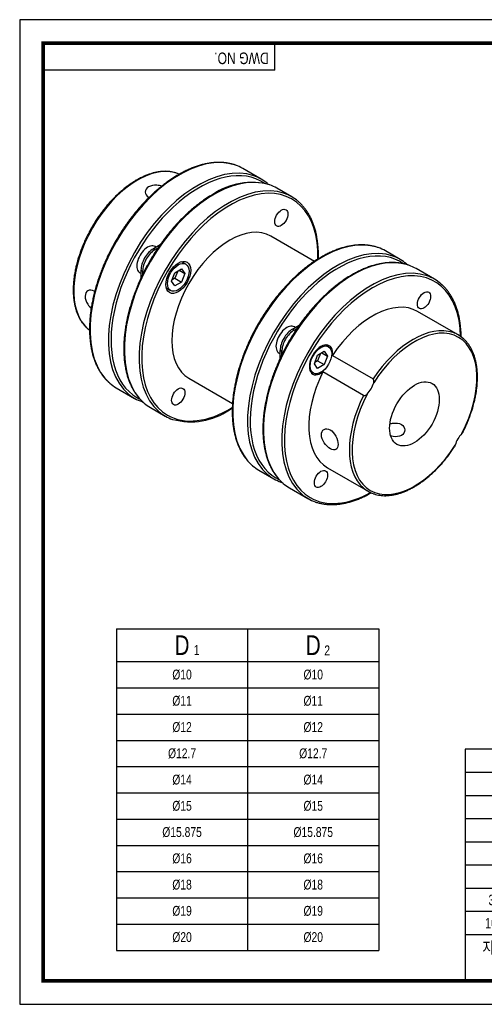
# Model space of a CAD drawing. Header units: millimetres. Extents: x 0 to 297, y 0 to 210.
# Tile 1 of 2: x 0 to 99, y 0 to 210. Entities that reach past the tile are written whole.
import ezdxf

# ---------------------------------------------------------------- set-up
doc = ezdxf.new("R2010")
doc.units = ezdxf.units.MM
doc.header["$LTSCALE"] = 5
doc.layers.get('0').update_dxf_attribs({"linetype": 'CONTINUOUS'})
doc.layers.add('BM', color=2, linetype='CONTINUOUS')
doc.layers.add('D', color=7, linetype='CONTINUOUS')
doc.styles.get("Standard").update_dxf_attribs({"font": 'Gulim.ttf', "width": 0.8, "height": 3})

msp = doc.modelspace()

# ---------------------------------------------------------------- linework, layer by layer
for p, q in [((54.43705, 199.23234), (54.43705, 205)), ((54.43705, 199.23234), (5, 199.23234)), ((20.66117, 80.09492), (76.66117, 80.09492)), ((20.66117, 80.09492), (20.66117, 11.49492)), ((76.66117, 80.09492), (76.66117, 11.49492)), ((95.07575, 54.43705), (95.07575, 5)), ((147.8086, 54.43705), (95.07575, 54.43705)), ((147.8086, 49.42948), (95.07575, 49.42948)), ((147.8086, 44.48577), (95.07575, 44.48577)), ((147.8086, 39.54207), (95.07575, 39.54207)), ((147.8086, 34.59837), (95.07575, 34.59837)), ((147.8086, 29.65466), (95.07575, 29.65466)), ((147.8086, 24.71096), (95.07575, 24.71096)), ((147.8086, 19.76725), (95.07575, 19.76725)), ((147.8086, 14.82355), (95.07575, 14.82355)), ((20.66117, 11.49492), (76.66117, 11.49492))]:
    msp.add_line(p, q)
at = {"color": 4}
for p, q in [((48.66117, 80.09492), (48.66117, 11.49492)), ((20.66117, 73.09492), (76.66117, 73.09492))]:
    msp.add_line(p, q, dxfattribs=at)
at = {"color": 1}
for p, q in [((20.66117, 67.49492), (76.66117, 67.49492)), ((20.66117, 61.89492), (76.66117, 61.89492)), ((20.66117, 56.29492), (76.66117, 56.29492)), ((20.66117, 50.69492), (76.66117, 50.69492)), ((20.66117, 45.09492), (76.66117, 45.09492)), ((20.66117, 39.49492), (76.66117, 39.49492)), ((20.66117, 33.89492), (76.66117, 33.89492)), ((20.66117, 28.29492), (76.66117, 28.29492)), ((20.66117, 22.69492), (76.66117, 22.69492)), ((20.66117, 17.09492), (76.66117, 17.09492))]:
    msp.add_line(p, q, dxfattribs=at)
msp.add_lwpolyline([(297, 210), (0, 210), (0, 0), (297, 0)], close=True)
msp.add_lwpolyline([(292, 205, 0.8, 0.8, 0), (5, 205, 0.8, 0.8, 0), (5, 5, 0.8, 0.8, 0), (292, 5, 0.8, 0.8, 0)], format="xyseb", close=True)
at = {"layer": 'BM', "linetype": 'Continuous'}
for p, q in [((34.05338, 177.0243), (33.71818, 177.21783)), ((51.52701, 176.00784), (47.61435, 178.26682)), ((58.06775, 172.23155), (54.92112, 174.04825)), ((62.9298, 158.45478), (53.60059, 163.84101)), ((29.9719, 161.98264), (28.54729, 161.16014)), ((28.54729, 161.16014), (28.90084, 160.95601)), ((29.49977, 161.30181), (28.90084, 160.95601)), ((29.14564, 161.5056), (28.93485, 161.62729)), ((81.22549, 158.86142), (78.07887, 160.67812)), ((35.47559, 157.851), (34.54017, 158.39106)), ((25.68485, 155.99813), (25.89564, 155.87643)), ((25.89564, 156.56735), (25.89564, 154.92815)), ((25.89564, 156.56735), (26.24919, 156.36322)), ((26.24919, 156.36322), (26.24919, 155.66519)), ((32.43637, 154.21992), (33.14348, 156.04238)), ((33.14348, 156.04238), (34.55769, 156.85888)), ((33.7412, 156.38747), (33.14348, 154.84695)), ((34.04006, 156.56002), (35.2648, 155.85291)), ((34.55769, 156.85888), (35.2648, 155.85291)), ((35.2648, 155.85291), (34.55769, 154.03045)), ((88.53226, 154.64285), (84.61961, 156.90182)), ((33.14348, 153.21395), (32.43637, 154.21992)), ((33.14348, 154.84695), (32.54576, 154.50185)), ((33.14348, 154.84695), (34.55769, 154.03045)), ((34.55769, 154.03045), (33.14348, 153.21395)), ((31.29017, 152.76189), (32.22559, 152.22183)), ((93.61395, 142.76001), (84.94011, 147.76785)), ((14.57472, 144.06037), (14.91066, 143.86642)), ((58.24577, 144.01371), (59.66809, 144.83489)), ((58.59933, 143.80959), (58.24577, 144.01371)), ((58.59933, 143.80959), (59.20399, 144.15869)), ((58.84412, 144.35917), (58.63334, 144.48087)), ((55.38334, 138.8517), (55.59412, 138.73)), ((55.59412, 137.77546), (55.59412, 139.42092)), ((55.94768, 139.21679), (55.59412, 139.42092)), ((55.94768, 138.5221), (55.94768, 139.21679)), ((63.608, 138.45368), (65.02221, 139.27018)), ((64.20572, 138.79877), (63.608, 137.25825)), ((64.50457, 138.97132), (65.72932, 138.26421)), ((65.02221, 139.27018), (65.72932, 138.26421)), ((65.94011, 140.2623), (65.29059, 140.6373)), ((62.90089, 136.63122), (63.608, 138.45368)), ((63.608, 135.62526), (62.90089, 136.63122)), ((63.608, 137.25825), (63.01028, 136.91316)), ((63.608, 137.25825), (65.02221, 136.44175)), ((65.72932, 138.26421), (65.02221, 136.44175)), ((66.75459, 138.37458), (75.42843, 133.36674)), ((62.04059, 135.00814), (62.69011, 134.63314)), ((65.02221, 136.44175), (63.608, 135.62526)), ((73.406, 129.86379), (64.73216, 134.87163)), ((36.10059, 133.53012), (45.42879, 128.14448)), ((20.61435, 131.50145), (24.52701, 129.24247)), ((27.92112, 127.28288), (31.06775, 125.46618)), ((51.07887, 113.91275), (54.22549, 112.09604)), ((65.69011, 114.42588), (74.36395, 109.41803)), ((57.61961, 110.13645), (61.53226, 107.87748))]:
    msp.add_line(p, q, dxfattribs=at)
for centre, radius, start, end in [((49.50512, 160.52875), 14.74837, 75.023833, 124.1726975), ((36.48347, 138.98671), 14.74938, 255.0317181, 304.1713448)]:
    msp.add_arc(centre, radius, start, end, dxfattribs=at)
for centre, major_axis, start_param, end_param in [((34.11435, 154.88413), (-13.5, -23.38269), 3.251124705, 6.177316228), ((25.15766, 160.05528), (9.625, 16.67099), 0.10525541, 3.036337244), ((38.02701, 152.62516), (13.5, 23.38269), 0.109647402, 3.038814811), ((34.11435, 154.88413), (-13.5, -23.38269), 3.141592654, 3.251124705), ((38.30985, 152.46186), (-13.3, -23.03628), 3.093291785, 6.283185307), ((41.42112, 150.66557), (-13.5, -23.38269), 3.251145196, 6.179780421), ((38.02701, 152.62516), (13.5, 23.38269), 0, 0.109647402), ((44.56775, 148.84886), (13.5, 23.38269), 0.109088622, 3.036331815), ((44.85059, 148.68556), (-13.3, -23.03628), 2.327618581, 6.283185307), ((38.02701, 152.62516), (13.5, 23.38269), 6.177924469, 6.283185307), ((41.42112, 150.66557), (-13.5, -23.38269), 3.141592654, 3.251145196), ((44.56775, 148.84886), (13.5, 23.38269), 0, 0.109088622), ((44.56775, 148.84886), (13.5, 23.38269), 6.180407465, 6.283185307), ((44.85059, 148.68556), (-8.75, -15.15544), 3.141592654, 6.283185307), ((64.57887, 137.29543), (-13.5, -23.38269), 3.251124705, 6.177316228), ((27.30985, 158.81271), (1.625, 2.81458), 0, 3.141592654), ((67.72549, 135.47873), (13.5, 23.38269), 0.109647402, 3.038814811), ((28.54729, 158.09828), (1.875, 3.2476), 0.785398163, 2.35619449), ((28.90084, 157.89415), (1.875, 3.2476), 0.785398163, 2.35619449), ((68.00834, 135.31543), (-13.3, -23.03628), 3.092881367, 6.283185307), ((71.11961, 133.51914), (-13.5, -23.38269), 3.251124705, 6.177316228), ((64.57887, 137.29543), (-13.5, -23.38269), 3.141592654, 3.251124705), ((75.03226, 131.26016), (13.5, 23.38269), 0.109647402, 3.038814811), ((67.72549, 135.47873), (13.5, 23.38269), 0, 0.109647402), ((67.72549, 135.47873), (13.5, 23.38269), 6.177924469, 6.283185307), ((71.11961, 133.51914), (-13.5, -23.38269), 3.141592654, 3.251124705), ((75.31511, 131.09686), (-13.3, -23.03628), 2.37839435, 6.283185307), ((75.03226, 131.26016), (13.5, 23.38269), 0, 0.109647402), ((75.03226, 131.26016), (13.5, 23.38269), 6.177924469, 6.283185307), ((75.31511, 131.09686), (-9.625, -16.67099), 3.141592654, 4.60713357), ((57.00834, 141.66628), (1.625, 2.81458), 0, 3.141592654), ((83.98895, 126.08902), (-9.625, -16.67099), 3.250797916, 4.60713357), ((84.27179, 125.92572), (-9.425, -16.32458), 1.645730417, 4.63745489), ((58.24577, 140.95185), (-1.875, -3.2476), 3.926990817, 5.497787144), ((58.59933, 140.74772), (-1.875, -3.2476), 3.926990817, 5.497787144), ((83.98895, 126.08902), (-9.625, -16.67099), 3.032791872, 3.250797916), ((64.31511, 137.44772), (1.75, 3.03109), -0.954721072, 4.096313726), ((75.31511, 131.09686), (9.625, 16.67099), 1.676051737, 3.141592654), ((34.11435, 154.88413), (-13.5, -23.38269), 6.177316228, 6.283185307), ((73.27179, 132.27657), (1.75, 3.03109), 4.297382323, 5.127395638), ((38.02701, 152.62516), (13.5, 23.38269), 3.038814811, 3.250681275), ((38.30985, 152.46186), (-13.3, -23.03628), 0, 0.049584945), ((41.42112, 150.66557), (-13.5, -23.38269), 6.179780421, 6.283185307), ((83.98895, 126.08902), (9.625, 16.67099), 1.676051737, 3.032791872), ((84.27179, 125.92572), (9.425, 16.32458), 1.645730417, 4.63745489), ((44.56775, 148.84886), (13.5, 23.38269), 3.036331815, 3.251240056), ((44.85059, 148.68556), (-13.3, -23.03628), 0, 0.814080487), ((95.27179, 119.57487), (-1.75, -3.03109), 4.297382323, 5.127395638), ((64.57887, 137.29543), (-13.5, -23.38269), 6.177316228, 6.283185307), ((67.72549, 135.47873), (13.5, 23.38269), 3.038814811, 3.250681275), ((68.00834, 135.31543), (-13.3, -23.03628), 0, 0.049172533), ((71.11961, 133.51914), (-13.5, -23.38269), 6.177316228, 6.283185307), ((83.98895, 126.08902), (9.625, 16.67099), 3.032791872, 3.250797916), ((75.03226, 131.26016), (13.5, 23.38269), 3.038814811, 3.250681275), ((75.31511, 131.09686), (-13.3, -23.03628), 0, 0.763198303)]:
    msp.add_ellipse(centre, major_axis=major_axis, ratio=0.577350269, start_param=start_param, end_param=end_param, dxfattribs=at)
for centre, major_axis in [((55.85059, 167.73812), (1, 1.73205)), ((55.85059, 167.73812), (-1, -1.73205)), ((33.85059, 155.03641), (1.875, 3.2476)), ((33.85059, 155.03641), (1.625, 2.81458)), ((86.31511, 150.14942), (-1, -1.73205)), ((86.31511, 150.14942), (-1, -1.73205)), ((64.31511, 137.44772), (1.625, 2.81458)), ((84.27179, 125.92572), (3.75, 6.49519)), ((33.85059, 129.633), (1, 1.73205)), ((33.85059, 129.633), (-1, -1.73205)), ((64.31511, 112.04431), (-1, -1.73205)), ((64.31511, 112.04431), (-1, -1.73205))]:
    msp.add_ellipse(centre, major_axis=major_axis, ratio=0.577350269, dxfattribs=at)
for points, knots in [([(46.01107, 178.99689), (45.98148, 179.0083), (45.74413, 179.09968), (45.2303, 179.24204), (44.51805, 179.40111), (43.77448, 179.50804), (43.01367, 179.56509), (42.23372, 179.57137), (41.43713, 179.52695), (40.62531, 179.4318), (39.80007, 179.28609), (38.96315, 179.09009), (38.11635, 178.8442), (37.26148, 178.54895), (36.40037, 178.20502), (35.53483, 177.81314), (34.66665, 177.3742), (33.79763, 176.88915), (32.92956, 176.35906), (32.06421, 175.78506), (31.20332, 175.16838), (30.34862, 174.51032), (29.50182, 173.81226), (28.66462, 173.07565), (27.83869, 172.30201), (27.02567, 171.49294), (26.22721, 170.65011), (25.44488, 169.77522), (24.68027, 168.87009), (23.93489, 167.93654), (23.21026, 166.97648), (22.50783, 165.99188), (21.829, 164.98471), (21.17515, 163.95704), (20.5476, 162.91094), (19.94762, 161.84853), (19.37643, 160.77198), (18.83518, 159.68345), (18.32498, 158.58516), (17.84687, 157.47932), (17.40183, 156.36816), (16.99077, 155.25394), (16.61454, 154.13889), (16.27393, 153.02526), (15.96965, 151.9153), (15.70233, 150.81124), (15.47257, 149.71531), (15.28085, 148.62972), (15.12762, 147.55664), (15.01323, 146.49824), (14.93796, 145.45666), (14.90204, 144.43401), (14.90561, 143.43237), (14.94872, 142.45377), (15.03137, 141.50023), (15.15347, 140.57375), (15.31483, 139.67627), (15.5152, 138.80969), (15.7542, 137.97588), (16.03139, 137.17665), (16.34619, 136.41376), (16.6979, 135.68892), (17.08581, 135.0036), (17.50871, 134.3599), (17.96671, 133.75693), (18.45455, 133.20451), (18.88743, 132.77114), (19.13785, 132.56355), (19.22781, 132.48938)], [0, 0, 0, 0, 0.001836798, 0.017135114, 0.032451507, 0.04779134, 0.063157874, 0.078552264, 0.0939738, 0.109420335, 0.124888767, 0.140375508, 0.155876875, 0.17138937, 0.186909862, 0.202435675, 0.217964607, 0.23349491, 0.249024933, 0.264553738, 0.280080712, 0.295605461, 0.311127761, 0.326647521, 0.342164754, 0.357679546, 0.37319204, 0.38870242, 0.4042109, 0.419717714, 0.43522311, 0.450727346, 0.466230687, 0.481733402, 0.497235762, 0.51273804, 0.528240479, 0.543743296, 0.559246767, 0.574751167, 0.590256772, 0.605763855, 0.621272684, 0.636783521, 0.652296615, 0.667812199, 0.68333048, 0.698851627, 0.71437576, 0.729902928, 0.745433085, 0.76096606, 0.776501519, 0.792038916, 0.807577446, 0.823115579, 0.838651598, 0.85418338, 0.869708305, 0.885223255, 0.900724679, 0.916208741, 0.93167158, 0.947109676, 0.96252032, 0.977902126, 0.993255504, 1, 1, 1, 1]), ([(33.67616, 177.23068), (33.54322, 177.27904), (33.25073, 177.38401), (32.70699, 177.51512), (32.08608, 177.61562), (31.43958, 177.66541), (30.77632, 177.66458), (30.09623, 177.6129), (29.40182, 177.51042), (28.69505, 177.35736), (27.97809, 177.15413), (27.25314, 176.90135), (26.52238, 176.59982), (25.788, 176.25049), (25.05217, 175.85447), (24.31702, 175.41301), (23.58468, 174.92747), (22.8572, 174.39934), (22.13664, 173.83018), (21.42499, 173.22169), (20.72425, 172.57565), (20.03636, 171.89394), (19.36324, 171.17852), (18.70675, 170.43145), (18.06874, 169.65488), (17.45097, 168.85102), (16.85519, 168.02217), (16.28307, 167.17068), (15.73621, 166.29897), (15.21615, 165.40951), (14.72437, 164.50482), (14.26227, 163.58747), (13.83117, 162.66006), (13.43229, 161.7252), (13.06679, 160.78553), (12.73572, 159.84369), (12.44005, 158.90234), (12.18066, 157.96411), (11.95832, 157.03165), (11.77373, 156.10757), (11.62746, 155.19446), (11.52002, 154.29489), (11.45179, 153.4114), (11.42307, 152.54647), (11.43406, 151.70256), (11.48485, 150.8821), (11.57542, 150.08748), (11.70564, 149.32106), (11.87525, 148.58515), (12.08385, 147.882), (12.33086, 147.21385), (12.61562, 146.58272), (12.93699, 145.991), (13.29475, 145.43929), (13.68439, 144.93408), (14.10651, 144.47029), (14.38241, 144.22499), (14.54042, 144.0862)], [0, 0, 0, 0, 0.011339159, 0.029365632, 0.047431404, 0.065546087, 0.083713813, 0.10193369, 0.120200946, 0.138508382, 0.156847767, 0.175210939, 0.19359053, 0.211980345, 0.230375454, 0.248771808, 0.267166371, 0.28555758, 0.30394449, 0.322326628, 0.340703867, 0.359076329, 0.377444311, 0.395808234, 0.414168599, 0.432525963, 0.450880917, 0.469234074, 0.487586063, 0.505937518, 0.524289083, 0.542641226, 0.560994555, 0.57934972, 0.597707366, 0.616068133, 0.634432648, 0.652801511, 0.671175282, 0.689554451, 0.707939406, 0.726330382, 0.744727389, 0.763130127, 0.781537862, 0.799949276, 0.818362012, 0.836772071, 0.85517484, 0.873564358, 0.891933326, 0.910273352, 0.928575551, 0.946831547, 0.965034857, 0.983182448, 1, 1, 1, 1]), ([(30.35261, 174.50614), (30.01838, 174.60934), (29.65109, 174.676), (28.63116, 174.72714), (27.97801, 174.60019), (27.05432, 174.06183), (26.78354, 173.65444), (26.78315, 172.81888), (27.05337, 172.41283), (27.55165, 172.1249), (27.58961, 172.10458), (27.62868, 172.08517)], [0.054376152, 0.054376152, 0.054376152, 0.054376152, 0.125, 0.125, 0.25, 0.25, 0.375, 0.375, 0.5, 0.5, 0.5099530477, 0.5099530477, 0.5099530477, 0.5099530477]), ([(41.22112, 172.73079), (41.05331, 172.63274), (40.64029, 172.39038), (39.89146, 171.91723), (39.0335, 171.33014), (38.17327, 170.69603), (37.32189, 170.02237), (36.47855, 169.30892), (35.6456, 168.5576), (34.82454, 167.76985), (34.01705, 166.94731), (33.22473, 166.09168), (32.44918, 165.2047), (31.69194, 164.28818), (30.95453, 163.344), (30.23845, 162.37406), (29.54512, 161.38036), (28.87594, 160.36489), (28.23226, 159.32973), (27.61539, 158.27697), (27.02658, 157.20875), (26.46701, 156.12723), (25.93782, 155.03461), (25.44011, 153.93309), (24.97487, 152.82489), (24.54307, 151.71226), (24.14559, 150.59744), (23.78326, 149.48269), (23.45683, 148.37023), (23.167, 147.26233), (22.91436, 146.1612), (22.69948, 145.06906), (22.52283, 143.98812), (22.38482, 142.92055), (22.28576, 141.86851), (22.22593, 140.83411), (22.2055, 139.81946), (22.22459, 138.82663), (22.28324, 137.85763), (22.3814, 136.91449), (22.51894, 135.99916), (22.69566, 135.11359), (22.91125, 134.25967), (23.16531, 133.43922), (23.45733, 132.65406), (23.78672, 131.9059), (24.15273, 131.19646), (24.55459, 130.52707), (24.99105, 129.90009), (25.4622, 129.31352), (25.96269, 128.78107), (26.34443, 128.41371), (26.54136, 128.25823), (26.5626, 128.24149)], [0, 0, 0, 0, 0.010636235, 0.030819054, 0.051000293, 0.071178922, 0.09135452, 0.111526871, 0.131695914, 0.151861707, 0.172024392, 0.19218418, 0.212341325, 0.232496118, 0.25264887, 0.27279991, 0.292949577, 0.313098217, 0.333246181, 0.353393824, 0.373541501, 0.39368948, 0.413838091, 0.433987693, 0.454138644, 0.4742913, 0.494446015, 0.514603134, 0.534762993, 0.554925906, 0.575092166, 0.595262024, 0.615435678, 0.63561325, 0.655794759, 0.675980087, 0.696168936, 0.716360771, 0.736554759, 0.756749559, 0.776942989, 0.797132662, 0.81731557, 0.837488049, 0.857645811, 0.877784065, 0.897897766, 0.917982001, 0.938032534, 0.958046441, 0.978022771, 0.997963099, 1, 1, 1, 1]), ([(63.76682, 158.99), (63.7733, 159.22544), (63.78142, 159.79637), (63.76427, 160.6878), (63.70563, 161.65679), (63.60747, 162.59994), (63.46992, 163.51526), (63.29321, 164.40083), (63.07762, 165.25476), (62.82356, 166.0752), (62.53153, 166.86037), (62.20214, 167.60853), (61.83614, 168.31797), (61.43428, 168.98736), (60.99782, 169.61434), (60.52666, 170.20088), (60.02618, 170.73346), (59.64187, 171.10291), (59.44249, 171.26021), (59.41834, 171.27924)], [0.6819765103, 0.6819765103, 0.6819765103, 0.6819765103, 0.6959742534, 0.7161604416, 0.7363487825, 0.7565379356, 0.7767257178, 0.7969097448, 0.8170870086, 0.8372538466, 0.8574059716, 0.8775385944, 0.8976466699, 0.917725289, 0.9377702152, 0.9577785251, 0.9777492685, 0.99768402, 1, 1, 1, 1]), ([(76.47559, 161.40819), (76.446, 161.41961), (76.20864, 161.51098), (75.69481, 161.65334), (74.98257, 161.81241), (74.23899, 161.91935), (73.47818, 161.97639), (72.69823, 161.98267), (71.90164, 161.93825), (71.08983, 161.84311), (70.26459, 161.69739), (69.42766, 161.50139), (68.58087, 161.2555), (67.726, 160.96026), (66.86489, 160.61632), (65.99934, 160.22444), (65.13116, 159.7855), (64.26215, 159.30045), (63.39408, 158.77036), (62.52873, 158.19636), (61.66784, 157.57969), (60.81314, 156.92163), (59.96634, 156.22357), (59.12914, 155.48695), (58.30321, 154.71332), (57.49019, 153.90425), (56.69172, 153.06141), (55.9094, 152.18653), (55.14478, 151.28139), (54.39941, 150.34784), (53.67478, 149.38779), (52.97234, 148.40318), (52.29352, 147.39601), (51.63967, 146.36834), (51.01212, 145.32224), (50.41214, 144.25984), (49.84094, 143.18328), (49.2997, 142.09475), (48.7895, 140.99646), (48.31139, 139.89062), (47.86634, 138.77946), (47.45529, 137.66524), (47.07906, 136.55019), (46.73845, 135.43656), (46.43416, 134.3266), (46.16685, 133.22255), (45.93708, 132.12662), (45.74537, 131.04102), (45.59214, 129.96794), (45.47774, 128.90954), (45.40248, 127.86797), (45.36656, 126.84532), (45.37012, 125.84367), (45.41324, 124.86507), (45.49589, 123.91154), (45.61799, 122.98505), (45.77935, 122.08757), (45.97972, 121.22099), (46.21872, 120.38718), (46.49591, 119.58796), (46.8107, 118.82506), (47.16241, 118.10023), (47.55033, 117.4149), (47.97323, 116.7712), (48.43123, 116.16823), (48.91907, 115.61581), (49.35194, 115.18244), (49.60237, 114.97486), (49.69233, 114.90068)], [0, 0, 0, 0, 0.001836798, 0.017135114, 0.032451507, 0.04779134, 0.063157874, 0.078552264, 0.0939738, 0.109420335, 0.124888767, 0.140375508, 0.155876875, 0.17138937, 0.186909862, 0.202435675, 0.217964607, 0.23349491, 0.249024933, 0.264553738, 0.280080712, 0.295605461, 0.311127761, 0.326647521, 0.342164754, 0.357679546, 0.37319204, 0.38870242, 0.4042109, 0.419717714, 0.43522311, 0.450727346, 0.466230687, 0.481733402, 0.497235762, 0.51273804, 0.528240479, 0.543743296, 0.559246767, 0.574751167, 0.590256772, 0.605763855, 0.621272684, 0.636783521, 0.652296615, 0.667812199, 0.68333048, 0.698851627, 0.71437576, 0.729902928, 0.745433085, 0.76096606, 0.776501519, 0.792038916, 0.807577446, 0.823115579, 0.838651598, 0.85418338, 0.869708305, 0.885223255, 0.900724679, 0.916208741, 0.93167158, 0.947109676, 0.96252032, 0.977902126, 0.993255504, 1, 1, 1, 1]), ([(83.01633, 157.63189), (82.98673, 157.64331), (82.74938, 157.73468), (82.23555, 157.87704), (81.52331, 158.03612), (80.77973, 158.14305), (80.01892, 158.2001), (79.23897, 158.20637), (78.44238, 158.16195), (77.63057, 158.06681), (76.80532, 157.9211), (75.9684, 157.72509), (75.1216, 157.4792), (74.26674, 157.18396), (73.40563, 156.84002), (72.54008, 156.44815), (71.6719, 156.0092), (70.80289, 155.52416), (69.93482, 154.99406), (69.06947, 154.42007), (68.20858, 153.80339), (67.35388, 153.14533), (66.50708, 152.44727), (65.66988, 151.71066), (64.84394, 150.93702), (64.03093, 150.12795), (63.23246, 149.28511), (62.45014, 148.41023), (61.68552, 147.50509), (60.94015, 146.57155), (60.21552, 145.61149), (59.51308, 144.62688), (58.83425, 143.61972), (58.18041, 142.59204), (57.55286, 141.54594), (56.95288, 140.48354), (56.38168, 139.40698), (55.84043, 138.31846), (55.33023, 137.22016), (54.85212, 136.11432), (54.40708, 135.00317), (53.99602, 133.88894), (53.6198, 132.77389), (53.27918, 131.66027), (52.9749, 130.55031), (52.70759, 129.44625), (52.47782, 128.35032), (52.28611, 127.26472), (52.13287, 126.19164), (52.01848, 125.13325), (51.94322, 124.09167), (51.9073, 123.06902), (51.91086, 122.06737), (51.95398, 121.08877), (52.03663, 120.13524), (52.15872, 119.20876), (52.32009, 118.31127), (52.52045, 117.4447), (52.75946, 116.61089), (53.03664, 115.81166), (53.35144, 115.04876), (53.70315, 114.32393), (54.09106, 113.6386), (54.51396, 112.99491), (54.97197, 112.39194), (55.4598, 111.83951), (55.89268, 111.40614), (56.14311, 111.19856), (56.23307, 111.12439)], [0, 0, 0, 0, 0.001836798, 0.017135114, 0.032451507, 0.04779134, 0.063157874, 0.078552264, 0.0939738, 0.109420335, 0.124888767, 0.140375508, 0.155876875, 0.17138937, 0.186909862, 0.202435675, 0.217964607, 0.23349491, 0.249024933, 0.264553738, 0.280080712, 0.295605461, 0.311127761, 0.326647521, 0.342164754, 0.357679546, 0.37319204, 0.38870242, 0.4042109, 0.419717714, 0.43522311, 0.450727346, 0.466230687, 0.481733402, 0.497235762, 0.51273804, 0.528240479, 0.543743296, 0.559246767, 0.574751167, 0.590256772, 0.605763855, 0.621272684, 0.636783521, 0.652296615, 0.667812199, 0.68333048, 0.698851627, 0.71437576, 0.729902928, 0.745433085, 0.76096606, 0.776501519, 0.792038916, 0.807577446, 0.823115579, 0.838651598, 0.85418338, 0.869708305, 0.885223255, 0.900724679, 0.916208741, 0.93167158, 0.947109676, 0.96252032, 0.977902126, 0.993255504, 1, 1, 1, 1]), ([(94.24053, 142.31798), (94.2395, 142.44858), (94.23227, 142.91018), (94.19789, 143.69053), (94.11524, 144.64406), (93.99314, 145.57055), (93.83178, 146.46803), (93.63141, 147.3346), (93.39241, 148.16841), (93.11522, 148.96764), (92.80043, 149.73054), (92.44871, 150.45537), (92.0608, 151.1407), (91.6379, 151.7844), (91.1799, 152.38735), (90.69207, 152.93985), (90.25677, 153.37539), (90.00404, 153.58482), (89.91128, 153.66126)], [0.7702833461, 0.7702833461, 0.7702833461, 0.7702833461, 0.7763738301, 0.7919056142, 0.8074385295, 0.8229710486, 0.8385014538, 0.8540276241, 0.8695469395, 0.8850562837, 0.9005521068, 0.9160305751, 0.9314878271, 0.9469203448, 0.9623254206, 0.9777016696, 0.9930494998, 1, 1, 1, 1]), ([(15.88267, 152.11473), (15.41496, 152.38477), (14.92788, 152.40894), (14.2075, 151.99314), (13.98193, 151.55215), (13.96793, 150.47917), (14.1764, 149.8522), (14.74015, 148.96951), (14.99211, 148.67404), (15.25788, 148.43156)], [0, 0, 0, 0, 0.125, 0.125, 0.25, 0.25, 0.375, 0.375, 0.4481782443, 0.4481782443, 0.4481782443, 0.4481782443]), ([(94.6098, 122.01975), (94.75272, 122.30411), (95.01514, 122.82887), (95.42335, 123.72973), (95.81169, 124.66068), (96.16892, 125.60262), (96.49078, 126.54419), (96.77718, 127.4851), (97.02705, 128.42205), (97.23969, 129.35261), (97.41442, 130.27409), (97.55069, 131.18394), (97.64802, 132.07959), (97.70605, 132.95853), (97.72451, 133.81825), (97.70323, 134.65632), (97.64214, 135.47032), (97.5413, 136.25787), (97.40086, 137.01663), (97.22112, 137.74428), (97.00252, 138.43859), (96.74568, 139.09734), (96.45131, 139.71855), (96.12059, 140.29975), (95.75379, 140.84087), (95.35544, 141.33361), (94.97428, 141.73823), (94.7415, 141.93694), (94.63903, 142.02369)], [0, 0, 0, 0, 0.033244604, 0.072566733, 0.111893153, 0.151225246, 0.190564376, 0.229911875, 0.269269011, 0.308636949, 0.348016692, 0.387408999, 0.426814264, 0.466232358, 0.505662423, 0.545102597, 0.584549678, 0.623997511, 0.663437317, 0.702858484, 0.742247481, 0.781587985, 0.82086159, 0.860049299, 0.899133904, 0.938103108, 0.976952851, 1, 1, 1, 1]), ([(75.57883, 132.5741), (75.61688, 132.70921), (75.63709, 132.84907), (75.61135, 133.06916), (75.59278, 133.14307), (75.52883, 133.27659), (75.48191, 133.33586), (75.42843, 133.36674)], [0, 0, 0, 0, 0.5, 0.5, 0.75, 0.75, 1, 1, 1, 1]), ([(26.12355, 128.51497), (26.15561, 128.50259), (26.22192, 128.47704), (26.29087, 128.45275), (26.3319, 128.43894)], [0, 0, 0, 0, 0.001989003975, 0.004788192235, 0.004788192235, 0.004788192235, 0.004788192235]), ([(73.406, 129.86379), (73.45945, 129.83293), (73.53376, 129.82191), (73.68173, 129.83323), (73.75499, 129.85418), (73.88924, 129.91189), (73.95206, 129.94943), (74.06642, 130.03313), (74.11873, 130.07967), (74.16765, 130.12985)], [0, 0, 0, 0, 0.25, 0.25, 0.5, 0.5, 0.75, 0.75, 1, 1, 1, 1]), ([(44.76775, 126.78364), (44.93556, 126.88169), (45.12877, 126.99507), (45.33062, 127.11798), (45.38401, 127.15077)], [0, 0, 0, 0, 0.01063326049, 0.01441336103, 0.01441336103, 0.01441336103, 0.01441336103]), ([(79.0372, 123.80328), (79.26034, 123.86496), (79.49152, 123.91352), (80.37124, 124.02977), (81.02059, 123.96205), (81.49139, 123.69022)], [0.8306229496, 0.8306229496, 0.8306229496, 0.8306229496, 0.875, 0.875, 1, 1, 1, 1]), ([(66.32295, 118.47517), (66.79066, 118.20514), (67.21679, 118.14578), (67.79877, 118.48167), (67.95667, 118.88359), (67.94481, 119.94164), (67.77777, 120.59253), (67.16984, 121.76564), (66.73589, 122.26201), (65.81253, 122.79554), (65.32591, 122.82699), (64.6222, 122.42177), (64.40884, 121.99275), (64.42151, 120.92076), (64.64716, 120.30227), (65.367, 119.21441), (65.85524, 118.74521), (66.32295, 118.47517)], [0, 0, 0, 0, 0.125, 0.125, 0.25, 0.25, 0.375, 0.375, 0.5, 0.5, 0.625, 0.625, 0.75, 0.75, 0.875, 0.875, 1, 1, 1, 1]), ([(81.49139, 123.69022), (81.9622, 123.4184), (82.22406, 122.95932), (82.22319, 122.03993), (81.95527, 121.58729), (81.02429, 121.06523), (80.37114, 121.00015), (79.55056, 121.12231), (79.37968, 121.15793), (79.21214, 121.20148)], [0, 0, 0, 0, 0.125, 0.125, 0.25, 0.25, 0.375, 0.375, 0.4078568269, 0.4078568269, 0.4078568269, 0.4078568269]), ([(94.61296, 122.02145), (94.58681, 121.97158), (94.55143, 121.92162), (94.47087, 121.82194), (94.42486, 121.77177), (94.37594, 121.72159)], [0.5117829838, 0.5117829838, 0.5117829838, 0.5117829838, 0.75, 0.75, 1, 1, 1, 1]), ([(75.51795, 108.89555), (75.5708, 108.87524), (75.79542, 108.78937), (76.26098, 108.6691), (76.87402, 108.55274), (77.51526, 108.48836), (78.17321, 108.47417), (78.8487, 108.51091), (79.53906, 108.59845), (80.24243, 108.73667), (80.95662, 108.92519), (81.67944, 109.16346), (82.40872, 109.45074), (83.14226, 109.78611), (83.87789, 110.16851), (84.61346, 110.59674), (85.34685, 111.06946), (86.07597, 111.58522), (86.79878, 112.14247), (87.51326, 112.73957), (88.21741, 113.37475), (88.90929, 114.04617), (89.58692, 114.75185), (90.24861, 115.48994), (90.89182, 116.25763), (91.51733, 117.05528), (92.11375, 117.8711), (92.56053, 118.51504), (92.77387, 118.84889), (92.82003, 118.92121)], [0, 0, 0, 0, 0.00974418, 0.048365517, 0.087062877, 0.125860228, 0.164769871, 0.203792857, 0.242921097, 0.282140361, 0.321433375, 0.360782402, 0.400171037, 0.439585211, 0.479013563, 0.518447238, 0.557878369, 0.59730314, 0.636719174, 0.676125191, 0.715520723, 0.754905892, 0.79428124, 0.8336476, 0.873006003, 0.912357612, 0.951703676, 0.991045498, 1, 1, 1, 1]), ([(55.82204, 111.36854), (55.85409, 111.35616), (55.91739, 111.33178), (55.98308, 111.30854), (56.0208, 111.29574)], [0, 0, 0, 0, 0.001989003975, 0.004570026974, 0.004570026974, 0.004570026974, 0.004570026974]), ([(63.12881, 107.14997), (63.16086, 107.1376), (63.40022, 107.04539), (63.91625, 106.90222), (64.62858, 106.7432), (65.37213, 106.63625), (66.13295, 106.57921), (66.9129, 106.57293), (67.70949, 106.61735), (68.5213, 106.71249), (69.34654, 106.8582), (70.18347, 107.05421), (71.03026, 107.3001), (71.88513, 107.59534), (72.74624, 107.93928), (73.61179, 108.33115), (74.38398, 108.72157), (74.86718, 108.98706), (75.06073, 109.0968)], [0, 0, 0, 0, 0.001989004, 0.0172817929, 0.0325926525, 0.0479269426, 0.0632879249, 0.0786767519, 0.0940927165, 0.1095336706, 0.1249965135, 0.140477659, 0.1559734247, 0.1714803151, 0.1869952, 0.2025154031, 0.2180387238, 0.2284147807, 0.2284147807, 0.2284147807, 0.2284147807])]:
    msp.add_open_spline(points, degree=3, knots=knots, dxfattribs=at)
for points in [[(53.12968, 174.83836), (53.0594, 174.89958), (52.9882, 174.95854), (52.90602, 175.02626)], [(82.8221, 157.6972), (82.75378, 157.75655), (82.68432, 157.81406), (82.60451, 157.87983)], [(16.00764, 152.03642), (15.96635, 152.06434), (15.92468, 152.09048), (15.88267, 152.11473)], [(92.96475, 119.27734), (92.92716, 119.14386), (92.88528, 119.01829), (92.82183, 118.91941)]]:
    msp.add_open_spline(points, degree=3, dxfattribs=at)

# ---------------------------------------------------------------- texts
at = {"color": 0}
for s, insert, char_height, width, attachment_point in [('D', (34.66117, 76.59492), 4.2, 28, 5), ('D', (62.66117, 76.59492), 4.2, 28, 5), ('1', (37.15698, 76.6198), 2.1, 6.3, 1), ('2', (65.02737, 76.53934), 2.1, 3.36, 1), ('%%c10', (34.66117, 70.29492), 2.1, 28, 5), ('%%c10', (62.66117, 70.29492), 2.1, 28, 5), ('%%c11', (34.66117, 64.69492), 2.1, 28, 5), ('%%c11', (62.66117, 64.69492), 2.1, 28, 5), ('%%c12', (34.66117, 59.09492), 2.1, 28, 5), ('%%c12', (62.66117, 59.09492), 2.1, 28, 5), ('%%c12.7', (34.66117, 53.49492), 2.1, 28, 5), ('%%c12.7', (62.66117, 53.49492), 2.1, 28, 5), ('%%c14', (34.66117, 47.89492), 2.1, 28, 5), ('%%c14', (62.66117, 47.89492), 2.1, 28, 5), ('%%c15', (34.66117, 42.29492), 2.1, 28, 5), ('%%c15', (62.66117, 42.29492), 2.1, 28, 5), ('%%c15.875', (34.66117, 36.69492), 2.1, 28, 5), ('%%c15.875', (62.66117, 36.69492), 2.1, 28, 5), ('%%c16', (34.66117, 31.09492), 2.1, 28, 5), ('%%c16', (62.66117, 31.09492), 2.1, 28, 5), ('%%c18', (34.66117, 25.49492), 2.1, 28, 5), ('%%c18', (62.66117, 25.49492), 2.1, 28, 5), ('%%c19', (34.66117, 19.89492), 2.1, 28, 5), ('%%c19', (62.66117, 19.89492), 2.1, 28, 5), ('%%c20', (34.66117, 14.29492), 2.1, 28, 5), ('%%c20', (62.66117, 14.29492), 2.1, 28, 5)]:
    msp.add_mtext(s, dxfattribs=dict(at, insert=insert, char_height=char_height, width=width, attachment_point=attachment_point))
at = {"layer": 'D', "width": 0.8}
msp.add_text('DWG NO.', height=2.471852, rotation=180, dxfattribs=at).set_placement((53.16809, 203.00065))
at = {"layer": 'D', "linetype": 'ByBlock', "width": 0.8}
msp.add_text('지시없는  모따기', height=2.471852, dxfattribs=at).set_placement((98.78304, 10.86753))
at = {"layer": 'D', "char_height": 2.224667, "attachment_point": 6}
for s, insert, width in [('315  ~', (106.61106, 22.2391), 9.885083), ('1000  ~', (107.17041, 17.2954), 14.528725)]:
    msp.add_mtext(s, dxfattribs=dict(at, insert=insert, width=width))

doc.saveas('drawing.dxf')
